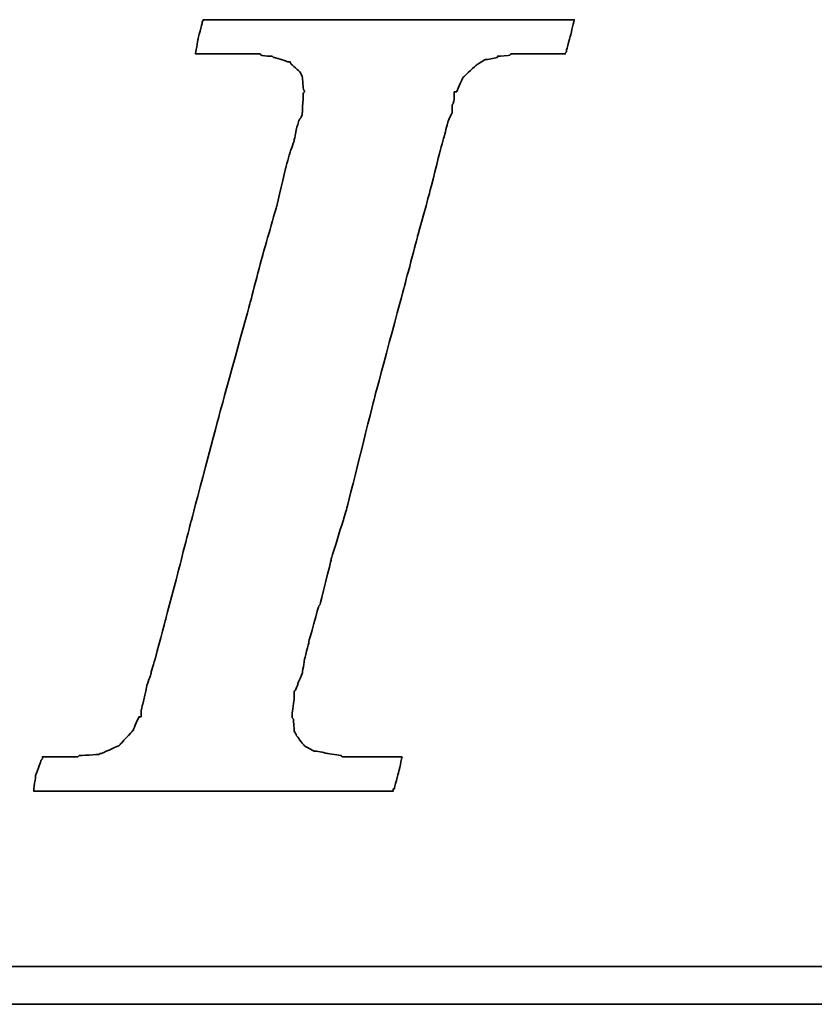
# Model space of a CAD drawing. Header units: millimetres. Extents: x 913 to 1154, y -131 to 46.
# Tile 34 of 105: x 1083.8 to 1085.97, y -109.3 to -106.61. Entities that reach past the tile are written whole.
import ezdxf

# ---------------------------------------------------------------- set-up
doc = ezdxf.new("R2010")
doc.units = ezdxf.units.MM
doc.header["$LTSCALE"] = 0.15
doc.layers.add('DIM', color=4, linetype='CONTINUOUS')
doc.layers.add('layer 1', color=7, linetype='CONTINUOUS')

# ---------------------------------------------------------------- blocks, each defined once
blk = doc.blocks.new('TBI MOTION logo(完整正式版)')
at = {"layer": 'layer 1', "color": 22, "lineweight": 35}
for points, knots in [([(-40.59125, -7.94375), (-40.59125, -7.94375), (-40.97375, -7.94375), (-40.97375, -7.94375), (-40.97375, -7.94375), (-40.97375, -7.94375), (-41.38125, -7.94375), (-41.38125, -7.94375), (-41.38125, -7.94375), (-41.38125, -7.94375), (-41.54875, -7.94375), (-41.54875, -7.94375), (-41.54875, -7.94375), (-41.54875, -7.94375), (-41.59875, -7.94375), (-41.59875, -7.94375), (-41.59875, -7.94375), (-41.59875, -7.94375), (-41.88375, -7.94375), (-41.88375, -7.94375), (-41.88375, -7.94375), (-41.88375, -7.94375), (-41.90875, -7.91875), (-41.90875, -7.91875), (-41.90875, -7.91875), (-41.90875, -7.91875), (-42.19875, -7.87125), (-42.19875, -7.87125), (-42.19875, -7.87125), (-42.19875, -7.87125), (-42.43875, -7.82375), (-42.43875, -7.82375), (-42.43875, -7.82375), (-42.43875, -7.82375), (-42.45875, -7.82375), (-42.45875, -7.82375), (-42.45875, -7.82375), (-42.45875, -7.82375), (-42.48625, -7.82375), (-42.48625, -7.82375), (-42.48625, -7.82375), (-42.48625, -7.82375), (-42.67625, -7.72375), (-42.67625, -7.72375), (-42.67625, -7.72375), (-42.67625, -7.72375), (-42.70125, -7.70375), (-42.70125, -7.70375), (-42.70125, -7.70375), (-42.70125, -7.70375), (-42.72375, -7.67875), (-42.72375, -7.67875), (-42.72375, -7.67875), (-42.72375, -7.67875), (-42.86875, -7.48875), (-42.86875, -7.48875), (-42.86875, -7.48875), (-42.86875, -7.48875), (-42.89375, -7.43875), (-42.89375, -7.43875), (-42.89375, -7.43875), (-42.89375, -7.43875), (-42.91875, -7.38875), (-42.91875, -7.38875), (-42.91875, -7.38875), (-42.91875, -7.38875), (-42.93875, -7.12875), (-42.93875, -7.12875), (-42.93875, -7.12875), (-42.93875, -7.12875), (-42.96375, -7.10375), (-42.96375, -7.10375), (-42.96375, -7.10375), (-42.96375, -7.10375), (-42.96375, -7.05375), (-42.96375, -7.05375), (-42.96375, -7.05375), (-42.96375, -7.05375), (-42.96375, -7.00875), (-42.96375, -7.00875), (-42.96375, -7.00875), (-42.96375, -7.00875), (-42.91875, -6.69625), (-42.91875, -6.69625), (-42.91875, -6.69625), (-42.91875, -6.69625), (-42.91875, -6.62375), (-42.91875, -6.62375), (-42.91875, -6.62375), (-42.91875, -6.62375), (-42.91875, -6.59625), (-42.91875, -6.59625), (-42.91875, -6.59625), (-42.91875, -6.59625), (-42.91875, -6.57375), (-42.91875, -6.57375), (-42.91875, -6.57375), (-42.91875, -6.57375), (-42.91875, -6.52875), (-42.91875, -6.52875), (-42.91875, -6.52875), (-42.91875, -6.52875), (-42.89375, -6.50375), (-42.89375, -6.50375), (-42.89375, -6.50375), (-42.89375, -6.50375), (-42.84375, -6.38375), (-42.84375, -6.38375), (-42.84375, -6.38375), (-42.84375, -6.38375), (-42.84375, -6.35875), (-42.84375, -6.35875), (-42.84375, -6.35875), (-42.84375, -6.35875), (-42.74625, -6.14375), (-42.74625, -6.14375), (-42.74625, -6.14375), (-42.74625, -6.14375), (-42.70125, -5.85375), (-42.70125, -5.85375), (-42.70125, -5.85375), (-42.70125, -5.85375), (-42.60375, -5.47125), (-42.60375, -5.47125), (-42.60375, -5.47125), (-42.60375, -5.47125), (-42.60375, -5.44875), (-42.60375, -5.44875), (-42.60375, -5.44875), (-42.60375, -5.44875), (-42.38875, -4.67875), (-42.38875, -4.67875), (-42.38875, -4.67875), (-42.38875, -4.67875), (-42.36375, -4.65375), (-42.36375, -4.65375), (-42.36375, -4.65375), (-42.36375, -4.65375), (-42.12375, -3.69625), (-42.12375, -3.69625), (-42.12375, -3.69625), (-42.12375, -3.69625), (-42.12375, -3.67374), (-42.12375, -3.67374), (-42.12375, -3.67374), (-42.12375, -3.67374), (-41.78875, -2.59374), (-41.78875, -2.59374), (-41.78875, -2.59374), (-41.78875, -2.59374), (-41.18875, -0.19375), (-41.18875, -0.19375), (-41.18875, -0.19375), (-41.18875, -0.19375), (-40.54375, 2.20624), (-40.54375, 2.20624), (-40.54375, 2.20624), (-40.54375, 2.20624), (-40.25375, 3.30875), (-40.25375, 3.30875), (-40.25375, 3.30875), (-40.25375, 3.30875), (-39.98875, 4.27125), (-39.98875, 4.27125), (-39.98875, 4.27125), (-39.98875, 4.27125), (-39.77375, 5.13125), (-39.77375, 5.13125), (-39.77375, 5.13125), (-39.77375, 5.13125), (-39.67875, 5.47125), (-39.67875, 5.47125), (-39.67875, 5.47125), (-39.67875, 5.47125), (-39.60375, 5.75625), (-39.60375, 5.75625), (-39.60375, 5.75625), (-39.60375, 5.75625), (-39.60375, 5.78125), (-39.60375, 5.78125), (-39.60375, 5.78125), (-39.60375, 5.78125), (-39.50875, 5.97125), (-39.50875, 5.97125), (-39.50875, 5.97125), (-39.50875, 5.97125), (-39.50875, 6.13875), (-39.50875, 6.13875), (-39.50875, 6.13875), (-39.50875, 6.13875), (-39.48625, 6.16625), (-39.48625, 6.16625), (-39.48625, 6.16625), (-39.48625, 6.16625), (-39.46125, 6.28625), (-39.46125, 6.28625), (-39.46125, 6.28625), (-39.46125, 6.28625), (-39.46125, 6.42625), (-39.46125, 6.42625), (-39.46125, 6.42625), (-39.46125, 6.42625), (-39.41375, 6.42625), (-39.41375, 6.42625), (-39.41375, 6.42625), (-39.41375, 6.42625), (-39.29375, 6.69125), (-39.29375, 6.69125), (-39.29375, 6.69125), (-39.29375, 6.69125), (-39.26875, 6.74125), (-39.26875, 6.74125), (-39.26875, 6.74125), (-39.26875, 6.74125), (-39.24375, 6.76625), (-39.24375, 6.76625), (-39.24375, 6.76625), (-39.24375, 6.76625), (-38.98375, 7.00624), (-38.98375, 7.00624), (-38.98375, 7.00624), (-38.98375, 7.00624), (-38.95625, 7.02624), (-38.95625, 7.02624), (-38.95625, 7.02624), (-38.95625, 7.02624), (-38.78875, 7.12624), (-38.78875, 7.12624), (-38.78875, 7.12624), (-38.78875, 7.12624), (-38.76375, 7.12624), (-38.76375, 7.12624), (-38.76375, 7.12624), (-38.76375, 7.12624), (-38.74375, 7.12624), (-38.74375, 7.12624), (-38.74375, 7.12624), (-38.74375, 7.12624), (-38.52875, 7.17125), (-38.52875, 7.17125), (-38.52875, 7.17125), (-38.52875, 7.17125), (-38.52875, 7.19624), (-38.52875, 7.19624), (-38.52875, 7.19624), (-38.52875, 7.19624), (-38.50375, 7.19624), (-38.50375, 7.19624), (-38.50375, 7.19624), (-38.50375, 7.19624), (-38.26125, 7.21875), (-38.26125, 7.21875), (-38.26125, 7.21875), (-38.26125, 7.21875), (-38.23875, 7.24624), (-38.23875, 7.24624), (-38.23875, 7.24624), (-38.23875, 7.24624), (-38.21625, 7.24624), (-38.21625, 7.24624), (-38.21625, 7.24624), (-38.21625, 7.24624), (-38.18875, 7.24624), (-38.18875, 7.24624), (-38.18875, 7.24624), (-38.18875, 7.24624), (-37.90375, 7.24624), (-37.90375, 7.24624), (-37.90375, 7.24624), (-37.90375, 7.24624), (-37.85375, 7.24624), (-37.85375, 7.24624), (-37.85375, 7.24624), (-37.85375, 7.24624), (-37.75875, 7.24624), (-37.75875, 7.24624), (-37.75875, 7.24624), (-37.75875, 7.24624), (-37.42375, 7.24624), (-37.42375, 7.24624), (-37.42375, 7.24624), (-37.42375, 7.24624), (-37.08875, 7.24624), (-37.08875, 7.24624), (-37.08875, 7.24624), (-37.08875, 7.24624), (-37.06375, 7.24624), (-37.06375, 7.24624), (-37.06375, 7.24624), (-37.06375, 7.24624), (-37.06375, 7.26624), (-37.06375, 7.26624), (-37.06375, 7.26624), (-37.06375, 7.26624), (-37.03875, 7.29125), (-37.03875, 7.29125), (-37.03875, 7.29125), (-37.03875, 7.29125), (-37.03875, 7.31625), (-37.03875, 7.31625), (-37.03875, 7.31625), (-37.03875, 7.31625), (-36.94125, 7.67625), (-36.94125, 7.67625), (-36.94125, 7.67625), (-36.94125, 7.67625), (-36.86875, 7.98625), (-36.86875, 7.98625), (-36.86875, 7.98625), (-36.86875, 7.98625), (-36.98875, 7.98625), (-36.98875, 7.98625), (-36.98875, 7.98625), (-36.98875, 7.98625), (-37.42375, 7.98625), (-37.42375, 7.98625), (-37.42375, 7.98625), (-37.42375, 7.98625), (-37.94875, 7.98625), (-37.94875, 7.98625), (-37.94875, 7.98625), (-37.94875, 7.98625), (-38.57375, 7.98625), (-38.57375, 7.98625), (-38.57375, 7.98625), (-38.57375, 7.98625), (-39.29375, 7.98625), (-39.29375, 7.98625), (-39.29375, 7.98625), (-39.29375, 7.98625), (-40.82875, 7.98625), (-40.82875, 7.98625), (-40.82875, 7.98625), (-40.82875, 7.98625), (-42.36375, 7.98625), (-42.36375, 7.98625), (-42.36375, 7.98625), (-42.36375, 7.98625), (-43.08375, 7.98625), (-43.08375, 7.98625), (-43.08375, 7.98625), (-43.08375, 7.98625), (-43.70875, 7.98625), (-43.70875, 7.98625), (-43.70875, 7.98625), (-43.70875, 7.98625), (-44.23375, 7.98625), (-44.23375, 7.98625), (-44.23375, 7.98625), (-44.23375, 7.98625), (-44.66875, 7.98625), (-44.66875, 7.98625), (-44.66875, 7.98625), (-44.66875, 7.98625), (-44.88375, 7.98625), (-44.88375, 7.98625), (-44.88375, 7.98625), (-44.88375, 7.98625), (-44.90875, 7.94125), (-44.90875, 7.94125), (-44.90875, 7.94125), (-44.90875, 7.94125), (-44.90875, 7.91625), (-44.90875, 7.91625), (-44.90875, 7.91625), (-44.90875, 7.91625), (-45.00375, 7.55625), (-45.00375, 7.55625), (-45.00375, 7.55625), (-45.00375, 7.55625), (-45.05375, 7.24624), (-45.05375, 7.24624), (-45.05375, 7.24624), (-45.05375, 7.24624), (-44.61875, 7.24624), (-44.61875, 7.24624), (-44.61875, 7.24624), (-44.61875, 7.24624), (-44.11375, 7.24624), (-44.11375, 7.24624), (-44.11375, 7.24624), (-44.11375, 7.24624), (-43.99375, 7.24624), (-43.99375, 7.24624), (-43.99375, 7.24624), (-43.99375, 7.24624), (-43.94625, 7.24624), (-43.94625, 7.24624), (-43.94625, 7.24624), (-43.94625, 7.24624), (-43.92374, 7.24624), (-43.92374, 7.24624), (-43.92374, 7.24624), (-43.92374, 7.24624), (-43.65875, 7.24624), (-43.65875, 7.24624), (-43.65875, 7.24624), (-43.65875, 7.24624), (-43.63875, 7.21875), (-43.63875, 7.21875), (-43.63875, 7.21875), (-43.63875, 7.21875), (-43.46875, 7.19624), (-43.46875, 7.19624), (-43.46875, 7.19624), (-43.46875, 7.19624), (-43.39875, 7.19624), (-43.39875, 7.19624), (-43.39875, 7.19624), (-43.39875, 7.19624), (-43.37125, 7.17125), (-43.37125, 7.17125), (-43.37125, 7.17125), (-43.37125, 7.17125), (-43.34875, 7.17125), (-43.34875, 7.17125), (-43.34875, 7.17125), (-43.34875, 7.17125), (-43.20375, 7.12624), (-43.20375, 7.12624), (-43.20375, 7.12624), (-43.20375, 7.12624), (-43.05875, 7.07624), (-43.05875, 7.07624), (-43.05875, 7.07624), (-43.05875, 7.07624), (-43.01375, 7.07624), (-43.01375, 7.07624), (-43.01375, 7.07624), (-43.01375, 7.07624), (-42.98875, 7.02624), (-42.98875, 7.02624), (-42.98875, 7.02624), (-42.98875, 7.02624), (-42.79875, 6.86125), (-42.79875, 6.86125), (-42.79875, 6.86125), (-42.79875, 6.86125), (-42.77375, 6.81125), (-42.77375, 6.81125), (-42.77375, 6.81125), (-42.77375, 6.81125), (-42.74625, 6.76625), (-42.74625, 6.76625), (-42.74625, 6.76625), (-42.74625, 6.76625), (-42.72375, 6.47625), (-42.72375, 6.47625), (-42.72375, 6.47625), (-42.72375, 6.47625), (-42.70125, 6.45124), (-42.70125, 6.45124), (-42.70125, 6.45124), (-42.70125, 6.45124), (-42.70125, 6.42625), (-42.70125, 6.42625), (-42.70125, 6.42625), (-42.70125, 6.42625), (-42.72375, 6.40625), (-42.72375, 6.40625), (-42.72375, 6.40625), (-42.72375, 6.40625), (-42.74625, 5.97125), (-42.74625, 5.97125), (-42.74625, 5.97125), (-42.74625, 5.97125), (-42.74625, 5.94625), (-42.74625, 5.94625), (-42.74625, 5.94625), (-42.74625, 5.94625), (-42.74625, 5.92625), (-42.74625, 5.92625), (-42.74625, 5.92625), (-42.74625, 5.92625), (-42.77375, 5.87625), (-42.77375, 5.87625), (-42.77375, 5.87625), (-42.77375, 5.87625), (-42.81875, 5.80625), (-42.81875, 5.80625), (-42.81875, 5.80625), (-42.81875, 5.80625), (-42.86875, 5.63625), (-42.86875, 5.63625), (-42.86875, 5.63625), (-42.86875, 5.63625), (-42.91875, 5.39625), (-42.91875, 5.39625), (-42.91875, 5.39625), (-42.91875, 5.39625), (-42.91875, 5.37124), (-42.91875, 5.37124), (-42.91875, 5.37124), (-42.91875, 5.37124), (-43.01375, 5.10874), (-43.01375, 5.10874), (-43.01375, 5.10874), (-43.01375, 5.10874), (-43.10875, 4.77124), (-43.10875, 4.77124), (-43.10875, 4.77124), (-43.10875, 4.77124), (-43.29875, 3.95625), (-43.29875, 3.95625), (-43.29875, 3.95625), (-43.29875, 3.95625), (-43.58875, 2.95125), (-43.58875, 2.95125), (-43.58875, 2.95125), (-43.58875, 2.95125), (-43.87375, 1.87125), (-43.87375, 1.87125), (-43.87375, 1.87125), (-43.87375, 1.87125), (-44.52625, -0.50374), (-44.52625, -0.50374), (-44.52625, -0.50374), (-44.52625, -0.50374), (-45.14875, -2.85375), (-45.14875, -2.85375), (-45.14875, -2.85375), (-45.14875, -2.85375), (-45.43375, -3.95875), (-45.43375, -3.95875), (-45.43375, -3.95875), (-45.43375, -3.95875), (-45.69875, -4.96875), (-45.69875, -4.96875), (-45.69875, -4.96875), (-45.69875, -4.96875), (-45.91375, -5.78375), (-45.91375, -5.78375), (-45.91375, -5.78375), (-45.91375, -5.78375), (-46.01375, -6.11875), (-46.01375, -6.11875), (-46.01375, -6.11875), (-46.01375, -6.11875), (-46.01375, -6.14375), (-46.01375, -6.14375), (-46.01375, -6.14375), (-46.01375, -6.14375), (-46.10875, -6.40875), (-46.10875, -6.40875), (-46.10875, -6.40875), (-46.10875, -6.40875), (-46.15375, -6.64875), (-46.15375, -6.64875), (-46.15375, -6.64875), (-46.15375, -6.64875), (-46.20375, -6.83875), (-46.20375, -6.83875), (-46.20375, -6.83875), (-46.20375, -6.83875), (-46.22875, -6.93375), (-46.22875, -6.93375), (-46.22875, -6.93375), (-46.22875, -6.93375), (-46.22875, -7.07875), (-46.22875, -7.07875), (-46.22875, -7.07875), (-46.22875, -7.07875), (-46.27375, -7.07875), (-46.27375, -7.07875), (-46.27375, -7.07875), (-46.27375, -7.07875), (-46.39375, -7.34375), (-46.39375, -7.34375), (-46.39375, -7.34375), (-46.39375, -7.34375), (-46.39375, -7.36875), (-46.39375, -7.36875), (-46.39375, -7.36875), (-46.39375, -7.36875), (-46.42125, -7.38875), (-46.42125, -7.38875), (-46.42125, -7.38875), (-46.42125, -7.38875), (-46.68375, -7.67875), (-46.68375, -7.67875), (-46.68375, -7.67875), (-46.68375, -7.67875), (-46.70875, -7.70375), (-46.70875, -7.70375), (-46.70875, -7.70375), (-46.70875, -7.70375), (-46.75375, -7.72375), (-46.75375, -7.72375), (-46.75375, -7.72375), (-46.75375, -7.72375), (-47.08875, -7.87125), (-47.08875, -7.87125), (-47.08875, -7.87125), (-47.08875, -7.87125), (-47.11625, -7.87125), (-47.11625, -7.87125), (-47.11625, -7.87125), (-47.11625, -7.87125), (-47.13875, -7.89375), (-47.13875, -7.89375), (-47.13875, -7.89375), (-47.13875, -7.89375), (-47.56875, -7.91875), (-47.56875, -7.91875), (-47.56875, -7.91875), (-47.56875, -7.91875), (-47.59625, -7.94375), (-47.59625, -7.94375), (-47.59625, -7.94375), (-47.59625, -7.94375), (-47.64375, -7.94375), (-47.64375, -7.94375), (-47.64375, -7.94375), (-47.64375, -7.94375), (-47.73625, -7.94375), (-47.73625, -7.94375), (-47.73625, -7.94375), (-47.73625, -7.94375), (-48.07375, -7.94375), (-48.07375, -7.94375), (-48.07375, -7.94375), (-48.07375, -7.94375), (-48.36125, -7.94375), (-48.36125, -7.94375), (-48.36125, -7.94375), (-48.36125, -7.94375), (-48.36125, -7.96625), (-48.36125, -7.96625), (-48.36125, -7.96625), (-48.36125, -7.96625), (-48.36125, -7.99125), (-48.36125, -7.99125), (-48.36125, -7.99125), (-48.36125, -7.99125), (-48.38875, -8.01375), (-48.38875, -8.01375), (-48.38875, -8.01375), (-48.38875, -8.01375), (-48.50875, -8.34875), (-48.50875, -8.34875), (-48.50875, -8.34875), (-48.50875, -8.34875), (-48.55375, -8.68625), (-48.55375, -8.68625), (-48.55375, -8.68625), (-48.55375, -8.68625), (-48.45875, -8.68625), (-48.45875, -8.68625), (-48.45875, -8.68625), (-48.45875, -8.68625), (-48.07375, -8.68625), (-48.07375, -8.68625), (-48.07375, -8.68625), (-48.07375, -8.68625), (-47.52375, -8.68625), (-47.52375, -8.68625), (-47.52375, -8.68625), (-47.52375, -8.68625), (-46.92375, -8.68625), (-46.92375, -8.68625), (-46.92375, -8.68625), (-46.92375, -8.68625), (-46.25375, -8.68625), (-46.25375, -8.68625), (-46.25375, -8.68625), (-46.25375, -8.68625), (-46.20375, -8.68625), (-46.20375, -8.68625), (-46.20375, -8.68625), (-46.20375, -8.68625), (-44.71375, -8.68625), (-44.71375, -8.68625), (-44.71375, -8.68625), (-44.71375, -8.68625), (-43.22875, -8.68625), (-43.22875, -8.68625), (-43.22875, -8.68625), (-43.22875, -8.68625), (-42.55875, -8.68625), (-42.55875, -8.68625), (-42.55875, -8.68625), (-42.55875, -8.68625), (-42.50875, -8.68625), (-42.50875, -8.68625), (-42.50875, -8.68625), (-42.50875, -8.68625), (-41.93375, -8.68625), (-41.93375, -8.68625), (-41.93375, -8.68625), (-41.93375, -8.68625), (-41.38125, -8.68625), (-41.38125, -8.68625), (-41.38125, -8.68625), (-41.38125, -8.68625), (-40.97375, -8.68625), (-40.97375, -8.68625), (-40.97375, -8.68625), (-40.97375, -8.68625), (-40.78125, -8.68625), (-40.78125, -8.68625), (-40.78125, -8.68625), (-40.78125, -8.68625), (-40.78125, -8.63875), (-40.78125, -8.63875), (-40.78125, -8.63875), (-40.78125, -8.63875), (-40.75875, -8.63875), (-40.75875, -8.63875), (-40.75875, -8.63875), (-40.75875, -8.63875), (-40.66375, -8.27875), (-40.66375, -8.27875), (-40.66375, -8.27875), (-40.66375, -8.27875), (-40.59125, -7.94375), (-40.59125, -7.94375)], [0, 0, 0, 0, 0.00558659, 0.00558659, 0.00558659, 0.0055866, 0.01117318, 0.01117318, 0.01117318, 0.01117319, 0.01675978, 0.01675978, 0.01675978, 0.01675979, 0.02234637, 0.02234637, 0.02234637, 0.02234638, 0.02793296, 0.02793296, 0.02793296, 0.02793297, 0.03351955, 0.03351955, 0.03351955, 0.03351956, 0.03910615, 0.03910615, 0.03910615, 0.03910616, 0.04469274, 0.04469274, 0.04469274, 0.04469275, 0.05027933, 0.05027933, 0.05027933, 0.05027934, 0.05586592, 0.05586592, 0.05586592, 0.05586593, 0.06145251, 0.06145251, 0.06145251, 0.06145252, 0.06703911, 0.06703911, 0.06703911, 0.06703912, 0.0726257, 0.0726257, 0.0726257, 0.07262571, 0.07821229, 0.07821229, 0.07821229, 0.0782123, 0.08379888, 0.08379888, 0.08379888, 0.08379889, 0.08938547, 0.08938547, 0.08938547, 0.08938548, 0.09497207, 0.09497207, 0.09497207, 0.09497208, 0.10055866, 0.10055866, 0.10055866, 0.10055867, 0.10614525, 0.10614525, 0.10614525, 0.10614526, 0.11173184, 0.11173184, 0.11173184, 0.11173185, 0.11731844, 0.11731844, 0.11731844, 0.11731845, 0.12290503, 0.12290503, 0.12290503, 0.12290504, 0.12849162, 0.12849162, 0.12849162, 0.12849163, 0.13407821, 0.13407821, 0.13407821, 0.13407822, 0.1396648, 0.1396648, 0.1396648, 0.13966481, 0.1452514, 0.1452514, 0.1452514, 0.14525141, 0.15083799, 0.15083799, 0.15083799, 0.150838, 0.15642458, 0.15642458, 0.15642458, 0.15642459, 0.16201117, 0.16201117, 0.16201117, 0.16201118, 0.16759777, 0.16759777, 0.16759777, 0.16759778, 0.17318436, 0.17318436, 0.17318436, 0.17318437, 0.17877095, 0.17877095, 0.17877095, 0.17877096, 0.18435754, 0.18435754, 0.18435754, 0.18435755, 0.18994413, 0.18994413, 0.18994413, 0.18994414, 0.19553073, 0.19553073, 0.19553073, 0.19553074, 0.20111732, 0.20111732, 0.20111732, 0.20111733, 0.20670391, 0.20670391, 0.20670391, 0.20670392, 0.2122905, 0.2122905, 0.2122905, 0.21229051, 0.21787709, 0.21787709, 0.21787709, 0.2178771, 0.22346369, 0.22346369, 0.22346369, 0.2234637, 0.22905028, 0.22905028, 0.22905028, 0.22905029, 0.23463687, 0.23463687, 0.23463687, 0.23463688, 0.24022346, 0.24022346, 0.24022346, 0.24022347, 0.24581006, 0.24581006, 0.24581006, 0.24581007, 0.25139665, 0.25139665, 0.25139665, 0.25139666, 0.25698324, 0.25698324, 0.25698324, 0.25698325, 0.26256983, 0.26256983, 0.26256983, 0.26256984, 0.26815642, 0.26815642, 0.26815642, 0.26815643, 0.27374302, 0.27374302, 0.27374302, 0.27374303, 0.27932961, 0.27932961, 0.27932961, 0.27932962, 0.2849162, 0.2849162, 0.2849162, 0.28491621, 0.29050279, 0.29050279, 0.29050279, 0.2905028, 0.29608939, 0.29608939, 0.29608939, 0.2960894, 0.30167598, 0.30167598, 0.30167598, 0.30167599, 0.30726257, 0.30726257, 0.30726257, 0.30726258, 0.31284916, 0.31284916, 0.31284916, 0.31284917, 0.31843575, 0.31843575, 0.31843575, 0.31843576, 0.32402235, 0.32402235, 0.32402235, 0.32402236, 0.32960894, 0.32960894, 0.32960894, 0.32960895, 0.33519553, 0.33519553, 0.33519553, 0.33519554, 0.34078212, 0.34078212, 0.34078212, 0.34078213, 0.34636872, 0.34636872, 0.34636872, 0.34636873, 0.35195531, 0.35195531, 0.35195531, 0.35195532, 0.3575419, 0.3575419, 0.3575419, 0.35754191, 0.36312849, 0.36312849, 0.36312849, 0.3631285, 0.36871508, 0.36871508, 0.36871508, 0.36871509, 0.37430168, 0.37430168, 0.37430168, 0.37430169, 0.37988827, 0.37988827, 0.37988827, 0.37988828, 0.38547486, 0.38547486, 0.38547486, 0.38547487, 0.39106145, 0.39106145, 0.39106145, 0.39106146, 0.39664804, 0.39664804, 0.39664804, 0.39664805, 0.40223464, 0.40223464, 0.40223464, 0.40223465, 0.40782123, 0.40782123, 0.40782123, 0.40782124, 0.41340782, 0.41340782, 0.41340782, 0.41340783, 0.41899441, 0.41899441, 0.41899441, 0.41899442, 0.42458101, 0.42458101, 0.42458101, 0.42458102, 0.4301676, 0.4301676, 0.4301676, 0.43016761, 0.43575419, 0.43575419, 0.43575419, 0.4357542, 0.44134078, 0.44134078, 0.44134078, 0.44134079, 0.44692737, 0.44692737, 0.44692737, 0.44692738, 0.45251397, 0.45251397, 0.45251397, 0.45251398, 0.45810056, 0.45810056, 0.45810056, 0.45810057, 0.46368715, 0.46368715, 0.46368715, 0.46368716, 0.46927374, 0.46927374, 0.46927374, 0.46927375, 0.47486034, 0.47486034, 0.47486034, 0.47486035, 0.48044693, 0.48044693, 0.48044693, 0.48044694, 0.48603352, 0.48603352, 0.48603352, 0.48603353, 0.49162011, 0.49162011, 0.49162011, 0.49162012, 0.4972067, 0.4972067, 0.4972067, 0.49720671, 0.5027933, 0.5027933, 0.5027933, 0.50279331, 0.50837989, 0.50837989, 0.50837989, 0.5083799, 0.51396648, 0.51396648, 0.51396648, 0.51396649, 0.51955307, 0.51955307, 0.51955307, 0.51955308, 0.52513966, 0.52513966, 0.52513966, 0.52513967, 0.53072626, 0.53072626, 0.53072626, 0.53072627, 0.53631285, 0.53631285, 0.53631285, 0.53631286, 0.54189944, 0.54189944, 0.54189944, 0.54189945, 0.54748603, 0.54748603, 0.54748603, 0.54748604, 0.55307263, 0.55307263, 0.55307263, 0.55307264, 0.55865922, 0.55865922, 0.55865922, 0.55865923, 0.56424581, 0.56424581, 0.56424581, 0.56424582, 0.5698324, 0.5698324, 0.5698324, 0.56983241, 0.57541899, 0.57541899, 0.57541899, 0.575419, 0.58100559, 0.58100559, 0.58100559, 0.5810056, 0.58659218, 0.58659218, 0.58659218, 0.58659219, 0.59217877, 0.59217877, 0.59217877, 0.59217878, 0.59776536, 0.59776536, 0.59776536, 0.59776537, 0.60335196, 0.60335196, 0.60335196, 0.60335197, 0.60893855, 0.60893855, 0.60893855, 0.60893856, 0.61452514, 0.61452514, 0.61452514, 0.61452515, 0.62011173, 0.62011173, 0.62011173, 0.62011174, 0.62569832, 0.62569832, 0.62569832, 0.62569833, 0.63128492, 0.63128492, 0.63128492, 0.63128493, 0.63687151, 0.63687151, 0.63687151, 0.63687152, 0.6424581, 0.6424581, 0.6424581, 0.64245811, 0.64804469, 0.64804469, 0.64804469, 0.6480447, 0.65363128, 0.65363128, 0.65363128, 0.65363129, 0.65921788, 0.65921788, 0.65921788, 0.65921789, 0.66480447, 0.66480447, 0.66480447, 0.66480448, 0.67039106, 0.67039106, 0.67039106, 0.67039107, 0.67597765, 0.67597765, 0.67597765, 0.67597766, 0.68156425, 0.68156425, 0.68156425, 0.68156426, 0.68715084, 0.68715084, 0.68715084, 0.68715085, 0.69273743, 0.69273743, 0.69273743, 0.69273744, 0.69832402, 0.69832402, 0.69832402, 0.69832403, 0.70391061, 0.70391061, 0.70391061, 0.70391062, 0.70949721, 0.70949721, 0.70949721, 0.70949722, 0.7150838, 0.7150838, 0.7150838, 0.71508381, 0.72067039, 0.72067039, 0.72067039, 0.7206704, 0.72625698, 0.72625698, 0.72625698, 0.72625699, 0.73184358, 0.73184358, 0.73184358, 0.73184359, 0.73743017, 0.73743017, 0.73743017, 0.73743018, 0.74301676, 0.74301676, 0.74301676, 0.74301677, 0.74860335, 0.74860335, 0.74860335, 0.74860336, 0.75418994, 0.75418994, 0.75418994, 0.75418995, 0.75977654, 0.75977654, 0.75977654, 0.75977655, 0.76536313, 0.76536313, 0.76536313, 0.76536314, 0.77094972, 0.77094972, 0.77094972, 0.77094973, 0.77653631, 0.77653631, 0.77653631, 0.77653632, 0.78212291, 0.78212291, 0.78212291, 0.78212292, 0.7877095, 0.7877095, 0.7877095, 0.78770951, 0.79329609, 0.79329609, 0.79329609, 0.7932961, 0.79888268, 0.79888268, 0.79888268, 0.79888269, 0.80446927, 0.80446927, 0.80446927, 0.80446928, 0.81005587, 0.81005587, 0.81005587, 0.81005588, 0.81564246, 0.81564246, 0.81564246, 0.81564247, 0.82122905, 0.82122905, 0.82122905, 0.82122906, 0.82681564, 0.82681564, 0.82681564, 0.82681565, 0.83240223, 0.83240223, 0.83240223, 0.83240224, 0.83798883, 0.83798883, 0.83798883, 0.83798884, 0.84357542, 0.84357542, 0.84357542, 0.84357543, 0.84916201, 0.84916201, 0.84916201, 0.84916202, 0.8547486, 0.8547486, 0.8547486, 0.85474861, 0.8603352, 0.8603352, 0.8603352, 0.86033521, 0.86592179, 0.86592179, 0.86592179, 0.8659218, 0.87150838, 0.87150838, 0.87150838, 0.87150839, 0.87709497, 0.87709497, 0.87709497, 0.87709498, 0.88268156, 0.88268156, 0.88268156, 0.88268157, 0.88826816, 0.88826816, 0.88826816, 0.88826817, 0.89385475, 0.89385475, 0.89385475, 0.89385476, 0.89944134, 0.89944134, 0.89944134, 0.89944135, 0.90502793, 0.90502793, 0.90502793, 0.90502794, 0.91061453, 0.91061453, 0.91061453, 0.91061454, 0.91620112, 0.91620112, 0.91620112, 0.91620113, 0.92178771, 0.92178771, 0.92178771, 0.92178772, 0.9273743, 0.9273743, 0.9273743, 0.92737431, 0.93296089, 0.93296089, 0.93296089, 0.9329609, 0.93854749, 0.93854749, 0.93854749, 0.9385475, 0.94413408, 0.94413408, 0.94413408, 0.94413409, 0.94972067, 0.94972067, 0.94972067, 0.94972068, 0.95530726, 0.95530726, 0.95530726, 0.95530727, 0.96089385, 0.96089385, 0.96089385, 0.96089386, 0.96648045, 0.96648045, 0.96648045, 0.96648046, 0.97206704, 0.97206704, 0.97206704, 0.97206705, 0.97765363, 0.97765363, 0.97765363, 0.97765364, 0.98324022, 0.98324022, 0.98324022, 0.98324023, 0.98882682, 0.98882682, 0.98882682, 0.98882683, 0.99441341, 0.99441341, 0.99441341, 0.99441342, 1, 1, 1, 1]), ([(75.90875, -9.47875), (75.90875, -9.47875), (75.90875, -12.28625), (75.90875, -12.28625), (75.90875, -12.28625), (75.90875, -12.28625), (75.90875, -12.47875), (75.90875, -12.47875), (75.90875, -12.47875), (75.90875, -12.47875), (75.71625, -12.47875), (75.71625, -12.47875), (75.71625, -12.47875), (75.71625, -12.47875), (-88.32875, -12.47875), (-88.32875, -12.47875), (-88.32875, -12.47875), (-88.32875, -12.47875), (-88.32875, -13.29375), (-88.32875, -13.29375), (-88.32875, -13.29375), (-88.32875, -13.29375), (82.89125, -13.29375), (82.89125, -13.29375), (82.89125, -13.29375), (82.89125, -13.29375), (75.90875, -9.47875), (75.90875, -9.47875)], [0, 0, 0, 0, 0.14285714, 0.14285714, 0.14285714, 0.14285715, 0.28571429, 0.28571429, 0.28571429, 0.2857143, 0.42857143, 0.42857143, 0.42857143, 0.42857144, 0.57142857, 0.57142857, 0.57142857, 0.57142858, 0.71428571, 0.71428571, 0.71428571, 0.71428572, 0.85714286, 0.85714286, 0.85714286, 0.85714287, 1, 1, 1, 1])]:
    blk.add_open_spline(points, degree=3, knots=knots, dxfattribs=at)

msp = doc.modelspace()

# ---------------------------------------------------------------- block references
at = {"layer": 'DIM', "color": 0, "xscale": 0.1265115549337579, "yscale": 0.1265115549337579, "zscale": 0.1265115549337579}
msp.add_blockref('TBI MOTION logo(完整正式版)', (1089.9821, -107.6202), dxfattribs=at)

doc.saveas('drawing.dxf')
